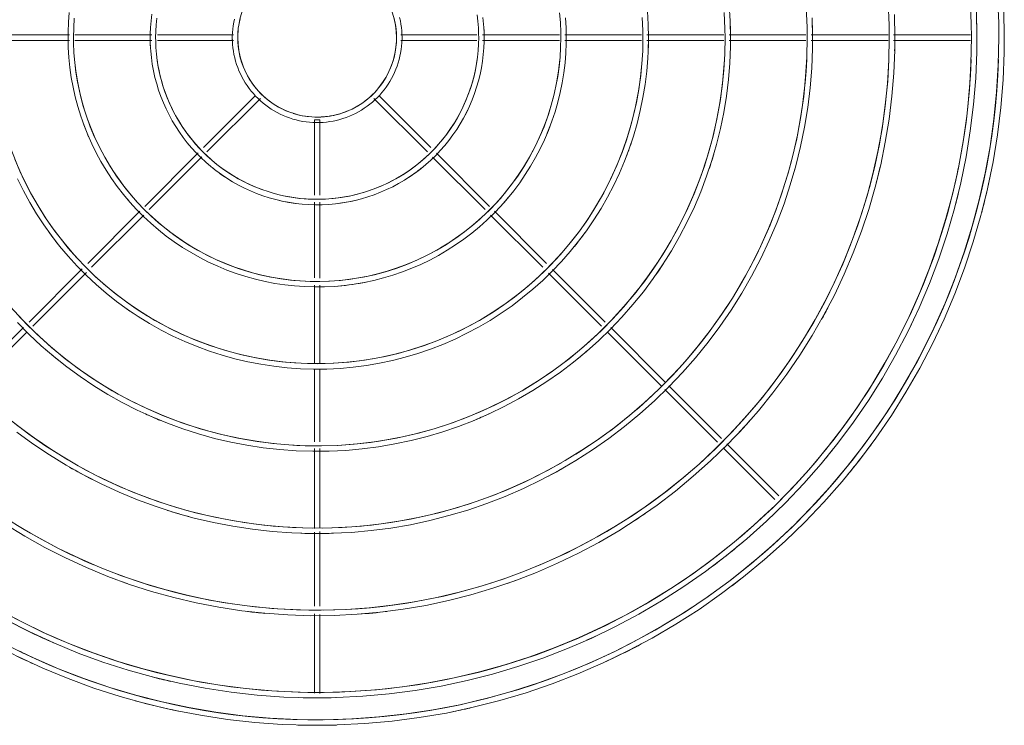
# Model space of a CAD drawing. Header units: millimetres. Extents: x -5998 to 64464, y -2232 to 8822.
# Tile 17 of 52: x 22107 to 22467, y 2857 to 3114. Entities that reach past the tile are written whole.
import ezdxf

# ---------------------------------------------------------------- set-up
doc = ezdxf.new("R2010")
doc.units = ezdxf.units.MM
doc.layers.add('M-EQPM', color=50, linetype='Continuous', lineweight=18)

# ---------------------------------------------------------------- blocks, each defined once
blk = doc.blocks.new('Outdoor_Condenser_Unit_Single_Fan_15958 - Generic _Without Brackets_-V1-ELEVAÇÃO 3 - MAPEAMENTO DE DANOS')
at = {"layer": 'M-EQPM'}
for p, q in [((22125.65, 3108.5), (22097.62, 3108.5)), ((22155.67, 3108.5), (22127.65, 3108.5)), ((22185.58, 3108.5), (22157.77, 3108.5)), ((22274.46, 3108.5), (22246.65, 3108.5)), ((22304.58, 3108.5), (22276.56, 3108.5)), ((22334.61, 3108.5), (22306.58, 3108.5)), ((22364.64, 3108.5), (22336.59, 3108.5)), ((22394.67, 3108.5), (22366.59, 3108.5)), ((22424.7, 3108.5), (22396.6, 3108.5)), ((22454.72, 3108.5), (22426.6, 3108.5)), ((22097.62, 3106.5), (22125.65, 3106.5)), ((22127.65, 3106.5), (22155.67, 3106.5)), ((22157.77, 3106.5), (22185.58, 3106.5)), ((22246.65, 3106.5), (22274.46, 3106.5)), ((22276.56, 3106.5), (22304.58, 3106.5)), ((22306.58, 3106.5), (22334.61, 3106.5)), ((22336.59, 3106.5), (22364.64, 3106.5)), ((22366.59, 3106.5), (22394.67, 3106.5)), ((22396.6, 3106.5), (22424.7, 3106.5)), ((22426.6, 3106.5), (22454.72, 3106.5)), ((22193.32, 3086.12), (22174.56, 3067.36)), ((22257.67, 3067.36), (22238.91, 3086.12)), ((22175.81, 3065.78), (22195.37, 3085.34)), ((22236.86, 3085.34), (22256.42, 3065.78)), ((22217.11, 3077.5), (22215.11, 3077.5)), ((22215.11, 3077.5), (22215.11, 3050)), ((22217.11, 3049.96), (22217.11, 3077.5)), ((22172.6, 3065.4), (22153.13, 3045.93)), ((22279.1, 3045.93), (22259.67, 3065.36)), ((22154.78, 3044.75), (22174.03, 3064)), ((22258.27, 3063.93), (22277.45, 3044.75)), ((22215.11, 3047.5), (22215.11, 3019.78)), ((22217.11, 3019.76), (22217.11, 3047.48)), ((22151.39, 3044.19), (22132.3, 3025.1)), ((22133.71, 3023.68), (22152.77, 3042.74)), ((22279.46, 3042.74), (22298.52, 3023.68)), ((22299.93, 3025.1), (22280.84, 3044.19)), ((22130.32, 3023.12), (22110.91, 3003.7)), ((22112.22, 3002.19), (22131.84, 3021.81)), ((22300.66, 3021.54), (22320.01, 3002.19)), ((22321.32, 3003.7), (22302.11, 3022.92)), ((22215.11, 3017.2), (22215.11, 2988.66)), ((22217.11, 2988.66), (22217.11, 3017.2)), ((22108.89, 3001.68), (22089.39, 2982.18)), ((22090.8, 2980.78), (22109.89, 2999.87)), ((22322.34, 2999.87), (22341.87, 2980.33)), ((22343.47, 2981.56), (22323.33, 3001.7)), ((22215.11, 2986.48), (22215.11, 2960.02)), ((22217.11, 2960.02), (22217.11, 2986.44)), ((22343.16, 2979.05), (22362.34, 2959.86)), ((22363.87, 2961.16), (22344.58, 2980.45)), ((22215.11, 2957.48), (22215.11, 2928.37)), ((22217.11, 2928.43), (22217.11, 2957.48)), ((22364.37, 2957.83), (22383.34, 2938.86)), ((22384.76, 2940.27), (22365.79, 2959.24)), ((22215.11, 2927.03), (22215.11, 2900)), ((22217.11, 2899.98), (22217.11, 2927.19)), ((22215.11, 2897.16), (22215.11, 2868.21)), ((22217.11, 2868.09), (22217.11, 2897)), ((22108.5, 2883.01), (22107.7, 2883.4)), ((22108.5, 2883.01), (22107.7, 2883.4)), ((22108.5, 2883.01), (22107.7, 2883.4)), ((22108.5, 2883.01), (22107.7, 2883.4)), ((22108.5, 2883.01), (22107.7, 2883.4)), ((22108.5, 2883.01), (22107.7, 2883.4)), ((22108.5, 2883.01), (22107.7, 2883.4))]:
    blk.add_line(p, q, dxfattribs=at)
at = {"layer": 'M-EQPM', "flags": 128}
for points in [[(22467.11, 3107.5), (22466.91, 3117.54)], [(22464.64, 3122.83), (22465.06, 3112.88), (22465.11, 3107.5)], [(22467.11, 3107.5), (22466.91, 3117.54)], [(22467.11, 3107.5), (22466.91, 3117.54)], [(22467.11, 3107.5), (22466.91, 3117.54)], [(22467.11, 3107.5), (22466.91, 3117.54)], [(22467.11, 3107.5), (22466.91, 3117.54)], [(22467.11, 3107.5), (22466.91, 3117.54)], [(22467.11, 3107.5), (22466.91, 3117.54)], [(22457.11, 3107.5), (22456.92, 3117.14)], [(22454.66, 3122.21), (22455.06, 3112.66), (22455.11, 3107.5)], [(22427.11, 3107.5), (22426.95, 3115.94)], [(22424.72, 3120.36), (22425.07, 3112.01), (22425.11, 3107.5)], [(22397.11, 3107.5), (22396.97, 3114.74)], [(22394.78, 3118.52), (22395.07, 3111.36), (22395.11, 3107.5)], [(22367.11, 3107.5), (22366.99, 3113.54), (22366.63, 3119.57)], [(22364.83, 3116.67), (22365.08, 3110.72), (22365.11, 3107.5)], [(22337.11, 3107.5), (22337.02, 3112.34), (22336.73, 3117.17)], [(22334.89, 3114.82), (22335.09, 3110.07), (22335.11, 3107.5)], [(22307.11, 3107.5), (22307.04, 3111.14), (22306.82, 3114.77)], [(22125.58, 3116.73), (22125.29, 3113.1), (22125.14, 3109.46), (22125.11, 3107.5)], [(22127.11, 3107.5), (22127.19, 3111.06), (22127.4, 3114.61)], [(22304.66, 3116.53), (22304.95, 3112.98), (22305.09, 3109.42), (22305.11, 3107.5)], [(22277.11, 3107.5), (22277.07, 3109.94), (22276.92, 3112.37), (22276.68, 3114.8)], [(22155.73, 3116.11), (22155.43, 3113.69), (22155.23, 3111.25), (22155.13, 3108.82), (22155.11, 3107.5)], [(22157.11, 3107.5), (22157.16, 3109.86), (22157.3, 3112.21), (22157.54, 3114.56)], [(22274.52, 3115.83), (22274.81, 3113.48), (22275, 3111.13), (22275.1, 3108.77), (22275.11, 3107.5)], [(22247.11, 3107.5), (22247.09, 3108.74), (22247.02, 3109.98), (22246.89, 3111.21), (22246.72, 3112.44), (22246.5, 3113.66), (22246.23, 3114.87)], [(22185.87, 3114.31), (22185.62, 3113.1), (22185.43, 3111.87), (22185.27, 3110.64), (22185.17, 3109.41), (22185.12, 3108.17), (22185.11, 3107.5)], [(22187.11, 3107.5), (22187.14, 3108.66), (22187.21, 3109.82), (22187.32, 3110.97), (22187.49, 3112.12), (22187.69, 3113.26), (22187.95, 3114.39)], [(22244.13, 3115), (22244.41, 3113.87), (22244.64, 3112.74), (22244.82, 3111.59), (22244.97, 3110.44), (22245.06, 3109.29), (22245.11, 3108.13), (22245.11, 3107.5)], [(22465.11, 3107.5), (22464.92, 3097.54), (22464.32, 3087.6), (22463.32, 3077.69), (22461.93, 3067.83), (22460.15, 3058.03), (22457.98, 3048.31), (22455.42, 3038.69), (22452.47, 3029.17), (22449.15, 3019.78), (22445.46, 3010.53), (22441.4, 3001.44), (22436.98, 2992.52), (22432.2, 2983.78), (22427.08, 2975.23), (22421.62, 2966.9), (22415.84, 2958.8), (22409.73, 2950.93), (22403.31, 2943.31), (22396.6, 2935.96), (22389.59, 2928.88), (22382.31, 2922.08), (22374.77, 2915.59), (22366.96, 2909.4), (22358.92, 2903.52), (22350.65, 2897.97), (22342.16, 2892.76), (22333.48, 2887.89), (22324.6, 2883.37), (22315.55, 2879.22), (22306.34, 2875.42), (22296.99, 2872), (22287.51, 2868.95), (22277.91, 2866.29), (22268.22, 2864.01), (22258.44, 2862.12), (22248.59, 2860.63), (22238.69, 2859.53), (22228.76, 2858.82), (22218.8, 2858.51), (22208.84, 2858.61), (22198.9, 2859.1), (22188.98, 2859.98), (22179.1, 2861.27), (22169.28, 2862.94), (22159.54, 2865.01), (22149.89, 2867.47), (22140.34, 2870.31), (22130.92, 2873.53), (22121.63, 2877.12), (22112.49, 2881.08), (22103.52, 2885.41)], [(22102.52, 2894.95), (22111.12, 2890.58), (22119.87, 2886.55), (22128.79, 2882.88), (22137.84, 2879.57), (22147.02, 2876.62), (22156.3, 2874.04), (22165.69, 2871.83), (22175.15, 2870.01), (22184.68, 2868.56), (22194.26, 2867.49), (22203.88, 2866.81), (22213.51, 2866.51), (22223.15, 2866.6), (22232.78, 2867.08), (22242.38, 2867.94), (22251.94, 2869.18), (22261.44, 2870.8), (22270.87, 2872.8), (22280.21, 2875.18), (22289.45, 2877.93), (22298.57, 2881.05), (22307.56, 2884.52), (22316.41, 2888.36), (22325.09, 2892.55), (22333.6, 2897.07), (22341.92, 2901.94), (22350.04, 2907.14), (22357.94, 2912.65), (22365.62, 2918.48), (22373.06, 2924.61), (22380.25, 2931.03), (22387.17, 2937.74), (22393.83, 2944.71), (22400.19, 2951.95), (22406.27, 2959.44), (22412.04, 2967.16), (22417.49, 2975.11), (22422.63, 2983.26), (22427.43, 2991.62), (22431.89, 3000.16), (22436.01, 3008.88), (22439.78, 3017.75), (22443.19, 3026.77), (22446.24, 3035.91), (22448.92, 3045.17), (22451.22, 3054.53), (22453.15, 3063.98), (22454.7, 3073.49), (22455.87, 3083.06), (22456.66, 3092.67), (22457.06, 3102.3), (22457.11, 3107.5)], [(22455.11, 3107.5), (22454.92, 3097.94), (22454.35, 3088.4), (22453.4, 3078.89), (22452.06, 3069.42), (22450.35, 3060.02), (22448.26, 3050.69), (22445.81, 3041.45), (22442.98, 3032.32), (22439.79, 3023.31), (22436.25, 3014.43), (22432.35, 3005.7), (22428.11, 2997.13), (22423.52, 2988.75), (22418.61, 2980.55), (22413.37, 2972.55), (22407.82, 2964.77), (22401.95, 2957.22), (22395.8, 2949.91), (22389.35, 2942.85), (22382.63, 2936.05), (22375.64, 2929.53), (22368.39, 2923.29), (22360.91, 2917.35), (22353.19, 2911.71), (22345.25, 2906.39), (22337.1, 2901.39), (22328.76, 2896.71), (22320.24, 2892.38), (22311.56, 2888.38), (22302.72, 2884.74), (22293.74, 2881.46), (22284.64, 2878.53), (22275.43, 2875.98), (22266.12, 2873.79), (22256.74, 2871.98), (22247.29, 2870.54), (22237.79, 2869.48), (22228.25, 2868.81), (22218.7, 2868.51), (22209.14, 2868.6), (22199.59, 2869.07), (22190.07, 2869.92), (22180.59, 2871.16), (22171.16, 2872.77), (22161.81, 2874.75), (22152.55, 2877.11), (22143.39, 2879.83), (22134.34, 2882.92), (22125.43, 2886.37), (22116.66, 2890.18), (22108.04, 2894.33), (22099.61, 2898.82)], [(22106.76, 2881.57), (22115.88, 2877.38), (22125.16, 2873.56), (22134.59, 2870.11), (22144.15, 2867.04), (22153.82, 2864.35), (22163.6, 2862.06), (22173.45, 2860.15), (22183.38, 2858.64), (22193.36, 2857.53), (22203.37, 2856.82), (22213.41, 2856.51), (22223.44, 2856.61), (22233.47, 2857.1), (22243.47, 2858), (22253.43, 2859.29), (22263.32, 2860.98), (22273.14, 2863.06), (22282.87, 2865.54), (22292.49, 2868.4), (22301.99, 2871.65), (22311.36, 2875.27), (22320.57, 2879.27), (22329.61, 2883.63), (22338.47, 2888.34), (22347.14, 2893.41), (22355.6, 2898.82), (22363.83, 2904.57), (22371.83, 2910.64), (22379.57, 2917.02), (22387.06, 2923.71), (22394.27, 2930.69), (22401.2, 2937.96), (22407.83, 2945.5), (22414.16, 2953.29), (22420.17, 2961.34), (22425.85, 2969.61), (22431.19, 2978.11), (22436.2, 2986.81), (22440.85, 2995.71), (22445.14, 3004.79), (22449.06, 3014.03), (22452.61, 3023.42), (22455.79, 3032.94), (22458.58, 3042.59), (22460.98, 3052.33), (22462.99, 3062.17), (22464.6, 3072.08), (22465.82, 3082.04), (22466.64, 3092.05), (22467.06, 3102.08), (22467.11, 3107.5)], [(22102.11, 2929.95), (22109.3, 2925.53), (22116.66, 2921.41), (22124.19, 2917.58), (22131.85, 2914.05), (22139.66, 2910.84), (22147.58, 2907.94), (22155.62, 2905.36), (22163.75, 2903.1), (22171.97, 2901.17), (22180.25, 2899.57), (22188.6, 2898.3), (22196.98, 2897.37), (22205.4, 2896.77), (22213.84, 2896.51), (22222.28, 2896.59), (22230.71, 2897.01), (22239.11, 2897.76), (22247.48, 2898.84), (22255.8, 2900.27), (22264.05, 2902.02), (22272.23, 2904.1), (22280.32, 2906.51), (22288.31, 2909.23), (22296.18, 2912.28), (22303.92, 2915.64), (22311.52, 2919.3), (22318.97, 2923.27), (22326.26, 2927.53), (22333.37, 2932.08), (22340.29, 2936.91), (22347.01, 2942.01), (22353.52, 2947.38), (22359.82, 2953), (22365.88, 2958.87), (22371.71, 2964.98), (22377.28, 2971.31), (22382.6, 2977.87), (22387.65, 2984.63), (22392.42, 2991.59), (22396.92, 2998.73), (22401.12, 3006.05), (22405.03, 3013.53), (22408.64, 3021.16), (22411.94, 3028.92), (22414.92, 3036.82), (22417.59, 3044.82), (22419.94, 3052.93), (22421.96, 3061.13), (22423.65, 3069.39), (22425, 3077.72), (22426.03, 3086.1), (22426.71, 3094.51), (22427.07, 3102.94), (22427.11, 3107.5)], [(22425.11, 3107.5), (22424.95, 3099.14), (22424.45, 3090.8), (22423.61, 3082.48), (22422.45, 3074.2), (22420.95, 3065.98), (22419.12, 3057.82), (22416.98, 3049.74), (22414.51, 3041.76), (22411.72, 3033.87), (22408.62, 3026.11), (22405.21, 3018.48), (22401.5, 3010.99), (22397.49, 3003.65), (22393.19, 2996.48), (22388.61, 2989.49), (22383.75, 2982.69), (22378.63, 2976.08), (22373.24, 2969.69), (22367.61, 2963.52), (22361.73, 2957.57), (22355.61, 2951.87), (22349.28, 2946.42), (22342.73, 2941.22), (22335.98, 2936.29), (22329.04, 2931.63), (22321.91, 2927.26), (22314.62, 2923.17), (22307.17, 2919.38), (22299.58, 2915.89), (22291.85, 2912.7), (22284, 2909.83), (22276.04, 2907.27), (22267.98, 2905.04), (22259.85, 2903.13), (22251.64, 2901.54), (22243.37, 2900.29), (22235.07, 2899.36), (22226.73, 2898.77), (22218.37, 2898.51), (22210.01, 2898.59), (22201.66, 2899), (22193.34, 2899.74), (22185.05, 2900.82), (22176.81, 2902.23), (22168.63, 2903.97), (22160.53, 2906.03), (22152.52, 2908.41), (22144.61, 2911.11), (22136.81, 2914.13), (22129.14, 2917.46), (22121.61, 2921.09), (22114.23, 2925.02), (22107.02, 2929.24)], [(22106.46, 2963.5), (22112.31, 2959.23), (22118.32, 2955.19), (22124.49, 2951.4), (22130.8, 2947.87), (22137.26, 2944.58), (22143.83, 2941.56), (22150.53, 2938.8), (22157.33, 2936.31), (22164.22, 2934.1), (22171.2, 2932.16), (22178.24, 2930.51), (22185.35, 2929.13), (22192.51, 2928.05), (22199.7, 2927.25), (22206.92, 2926.73), (22214.16, 2926.51), (22221.4, 2926.58), (22228.63, 2926.93), (22235.84, 2927.58), (22243.02, 2928.51), (22250.16, 2929.73), (22257.24, 2931.23), (22264.25, 2933.02), (22271.19, 2935.08), (22278.04, 2937.42), (22284.8, 2940.04), (22291.44, 2942.92), (22297.96, 2946.06), (22304.35, 2949.46), (22310.6, 2953.12), (22316.7, 2957.02), (22322.63, 2961.16), (22328.4, 2965.54), (22333.99, 2970.14), (22339.39, 2974.97), (22344.59, 2980), (22349.58, 2985.24), (22354.37, 2990.68), (22358.93, 2996.3), (22363.26, 3002.1), (22367.36, 3008.07), (22371.21, 3014.19), (22374.82, 3020.47), (22378.17, 3026.89), (22381.27, 3033.43), (22384.1, 3040.1), (22386.66, 3046.87), (22388.95, 3053.74), (22390.96, 3060.69), (22392.69, 3067.72), (22394.14, 3074.81), (22395.3, 3081.96), (22396.18, 3089.14), (22396.77, 3096.36), (22397.07, 3103.59), (22397.11, 3107.5)], [(22395.11, 3107.5), (22394.97, 3100.34), (22394.54, 3093.2), (22393.83, 3086.07), (22392.83, 3078.98), (22391.55, 3071.94), (22389.98, 3064.95), (22388.14, 3058.03), (22386.03, 3051.19), (22383.64, 3044.44), (22380.98, 3037.79), (22378.07, 3031.26), (22374.89, 3024.84), (22371.45, 3018.56), (22367.77, 3012.42), (22363.85, 3006.43), (22359.69, 3000.6), (22355.3, 2994.95), (22350.69, 2989.47), (22345.86, 2984.18), (22340.83, 2979.09), (22335.59, 2974.21), (22330.16, 2969.54), (22324.56, 2965.09), (22318.78, 2960.86), (22312.83, 2956.88), (22306.73, 2953.13), (22300.48, 2949.63), (22294.1, 2946.38), (22287.6, 2943.39), (22280.98, 2940.67), (22274.25, 2938.2), (22267.44, 2936.02), (22260.54, 2934.1), (22253.57, 2932.46), (22246.54, 2931.1), (22239.46, 2930.03), (22232.35, 2929.24), (22225.2, 2928.73), (22218.05, 2928.51), (22210.89, 2928.58), (22203.74, 2928.93), (22196.61, 2929.57), (22189.51, 2930.49), (22182.45, 2931.69), (22175.45, 2933.18), (22168.51, 2934.95), (22161.65, 2936.99), (22154.87, 2939.3), (22148.19, 2941.89), (22141.62, 2944.74), (22135.18, 2947.84), (22128.86, 2951.21), (22122.68, 2954.82), (22116.64, 2958.68), (22110.77, 2962.78), (22105.07, 2967.11)], [(22106.66, 3003.47), (22110.91, 2999.18), (22115.33, 2995.06), (22119.91, 2991.12), (22124.64, 2987.36), (22129.51, 2983.8), (22134.53, 2980.44), (22139.68, 2977.28), (22144.94, 2974.32), (22150.33, 2971.58), (22155.81, 2969.06), (22161.4, 2966.76), (22167.07, 2964.69), (22172.82, 2962.84), (22178.64, 2961.22), (22184.52, 2959.84), (22190.45, 2958.7), (22196.42, 2957.79), (22202.42, 2957.12), (22208.45, 2956.69), (22214.48, 2956.51), (22220.52, 2956.56), (22226.56, 2956.86), (22232.57, 2957.4), (22238.56, 2958.18), (22244.51, 2959.19), (22250.42, 2960.45), (22256.28, 2961.94), (22262.06, 2963.66), (22267.78, 2965.61), (22273.41, 2967.79), (22278.95, 2970.2), (22284.39, 2972.82), (22289.72, 2975.66), (22294.94, 2978.71), (22300.03, 2981.96), (22304.98, 2985.42), (22309.79, 2989.07), (22314.45, 2992.91), (22318.95, 2996.93), (22323.29, 3001.13), (22327.46, 3005.51), (22331.45, 3010.04), (22335.26, 3014.73), (22338.87, 3019.57), (22342.29, 3024.55), (22345.51, 3029.66), (22348.51, 3034.9), (22351.31, 3040.25), (22353.89, 3045.71), (22356.25, 3051.27), (22358.39, 3056.92), (22360.3, 3062.65), (22361.98, 3068.45), (22363.42, 3074.31), (22364.63, 3080.23), (22365.6, 3086.19), (22366.34, 3092.19), (22366.83, 3098.21), (22367.08, 3104.24), (22367.11, 3107.5)], [(22365.11, 3107.5), (22365, 3101.54), (22364.64, 3095.59), (22364.04, 3089.66), (22363.21, 3083.76), (22362.14, 3077.9), (22360.84, 3072.08), (22359.31, 3066.32), (22357.55, 3060.63), (22355.56, 3055.01), (22353.35, 3049.48), (22350.92, 3044.04), (22348.28, 3038.69), (22345.42, 3033.46), (22342.36, 3028.35), (22339.09, 3023.37), (22335.63, 3018.52), (22331.97, 3013.81), (22328.13, 3009.25), (22324.12, 3004.85), (22319.92, 3000.61), (22315.57, 2996.55), (22311.05, 2992.66), (22306.38, 2988.96), (22301.57, 2985.44), (22296.62, 2982.12), (22291.54, 2979), (22286.34, 2976.09), (22281.03, 2973.39), (22275.62, 2970.9), (22270.11, 2968.63), (22264.51, 2966.58), (22258.84, 2964.76), (22253.09, 2963.16), (22247.29, 2961.8), (22241.44, 2960.67), (22235.55, 2959.77), (22229.63, 2959.11), (22223.68, 2958.69), (22217.72, 2958.51), (22211.76, 2958.56), (22205.81, 2958.86), (22199.88, 2959.39), (22193.97, 2960.16), (22188.09, 2961.16), (22182.26, 2962.4), (22176.49, 2963.87), (22170.77, 2965.57), (22165.13, 2967.49), (22159.58, 2969.64), (22154.11, 2972.01), (22148.74, 2974.6), (22143.48, 2977.4), (22138.34, 2980.41), (22133.32, 2983.62), (22128.43, 2987.03), (22123.68, 2990.64), (22119.08, 2994.43), (22114.64, 2998.4), (22110.36, 3002.54), (22106.24, 3006.86)], [(22106.64, 3055.96), (22108.79, 3051.62), (22111.11, 3047.38), (22113.6, 3043.23), (22116.25, 3039.18), (22119.06, 3035.24), (22122.03, 3031.42), (22125.15, 3027.71), (22128.41, 3024.14), (22131.81, 3020.7), (22135.35, 3017.4), (22139.02, 3014.24), (22142.81, 3011.23), (22146.72, 3008.38), (22150.74, 3005.68), (22154.86, 3003.15), (22159.08, 3000.78), (22163.4, 2998.59), (22167.79, 2996.57), (22172.27, 2994.72), (22176.81, 2993.06), (22181.42, 2991.58), (22186.09, 2990.29), (22190.8, 2989.18), (22195.55, 2988.26), (22200.33, 2987.53), (22205.14, 2987), (22209.97, 2986.66), (22214.81, 2986.51), (22219.65, 2986.55), (22224.48, 2986.79), (22229.3, 2987.22), (22234.1, 2987.84), (22238.87, 2988.66), (22243.61, 2989.66), (22248.3, 2990.86), (22252.94, 2992.24), (22257.52, 2993.8), (22262.03, 2995.55), (22266.47, 2997.48), (22270.83, 2999.58), (22275.1, 3001.85), (22279.28, 3004.29), (22283.35, 3006.9), (22287.32, 3009.67), (22291.18, 3012.6), (22294.91, 3015.68), (22298.52, 3018.9), (22302, 3022.27), (22305.34, 3025.77), (22308.54, 3029.4), (22311.59, 3033.16), (22314.48, 3037.04), (22317.22, 3041.03), (22319.8, 3045.12), (22322.21, 3049.32), (22324.45, 3053.61), (22326.52, 3057.99), (22328.41, 3062.44), (22330.12, 3066.97), (22331.65, 3071.56), (22333, 3076.21), (22334.16, 3080.91), (22335.13, 3085.65), (22335.9, 3090.42), (22336.49, 3095.23), (22336.89, 3100.05), (22337.09, 3104.89), (22337.11, 3107.5)], [(22335.11, 3107.5), (22335.02, 3102.74), (22334.73, 3097.99), (22334.26, 3093.25), (22333.59, 3088.54), (22332.74, 3083.86), (22331.7, 3079.21), (22330.48, 3074.61), (22329.07, 3070.07), (22327.49, 3065.58), (22325.72, 3061.16), (22323.78, 3056.81), (22321.67, 3052.55), (22319.39, 3048.37), (22316.94, 3044.29), (22314.33, 3040.31), (22311.56, 3036.43), (22308.65, 3032.67), (22305.58, 3029.03), (22302.37, 3025.52), (22299.02, 3022.13), (22295.54, 3018.89), (22291.94, 3015.78), (22288.21, 3012.82), (22284.36, 3010.02), (22280.41, 3007.36), (22276.36, 3004.87), (22272.2, 3002.55), (22267.96, 3000.39), (22263.64, 2998.4), (22259.24, 2996.59), (22254.77, 2994.95), (22250.23, 2993.5), (22245.65, 2992.22), (22241.01, 2991.13), (22236.34, 2990.23), (22231.64, 2989.52), (22226.9, 2988.99), (22222.16, 2988.65), (22217.4, 2988.51), (22212.64, 2988.55), (22207.89, 2988.78), (22203.15, 2989.21), (22198.43, 2989.82), (22193.73, 2990.62), (22189.08, 2991.61), (22184.47, 2992.79), (22179.9, 2994.14), (22175.4, 2995.68), (22170.96, 2997.4), (22166.59, 2999.29), (22162.31, 3001.36), (22158.1, 3003.6), (22154, 3006), (22149.99, 3008.57), (22146.08, 3011.29), (22142.29, 3014.17), (22138.62, 3017.19), (22135.07, 3020.36), (22131.65, 3023.68), (22128.37, 3027.12), (22125.22, 3030.69), (22122.22, 3034.39), (22119.37, 3038.2), (22116.68, 3042.13), (22114.15, 3046.16), (22111.77, 3050.28), (22109.57, 3054.5), (22107.53, 3058.8), (22105.67, 3063.18)], [(22125.11, 3107.5), (22125.19, 3103.86), (22125.41, 3100.23), (22125.77, 3096.61), (22126.28, 3093), (22126.93, 3089.42), (22127.72, 3085.87), (22128.66, 3082.35), (22129.73, 3078.87), (22130.95, 3075.44), (22132.3, 3072.06), (22133.78, 3068.74), (22135.4, 3065.48), (22137.14, 3062.28), (22139.01, 3059.16), (22141.01, 3056.12), (22143.12, 3053.16), (22145.36, 3050.28), (22147.7, 3047.5), (22150.15, 3044.81), (22152.71, 3042.22), (22155.38, 3039.74), (22158.13, 3037.36), (22160.99, 3035.1), (22163.92, 3032.95), (22166.95, 3030.93), (22170.05, 3029.02), (22173.22, 3027.24), (22176.47, 3025.59), (22179.78, 3024.07), (22183.14, 3022.68), (22186.56, 3021.43), (22190.02, 3020.32), (22193.53, 3019.35), (22197.07, 3018.51), (22200.65, 3017.82), (22204.25, 3017.28), (22207.86, 3016.87), (22211.49, 3016.62), (22215.13, 3016.51), (22218.77, 3016.54), (22222.41, 3016.72), (22226.03, 3017.04), (22229.64, 3017.51), (22233.23, 3018.12), (22236.79, 3018.88), (22240.32, 3019.78), (22243.81, 3020.82), (22247.25, 3021.99), (22250.65, 3023.31), (22253.98, 3024.75), (22257.26, 3026.33), (22260.48, 3028.04), (22263.62, 3029.88), (22266.68, 3031.84), (22269.67, 3033.93), (22272.57, 3036.13), (22275.38, 3038.44), (22278.09, 3040.87), (22280.71, 3043.4), (22283.22, 3046.03), (22285.62, 3048.77), (22287.92, 3051.59), (22290.09, 3054.51), (22292.15, 3057.51), (22294.09, 3060.59), (22295.91, 3063.75), (22297.59, 3066.97), (22299.15, 3070.26), (22300.57, 3073.61), (22301.86, 3077.02), (22303.01, 3080.47), (22304.02, 3083.97), (22304.89, 3087.5), (22305.62, 3091.07), (22306.2, 3094.66), (22306.65, 3098.27), (22306.94, 3101.9), (22307.09, 3105.54), (22307.11, 3107.5)], [(22305.11, 3107.5), (22305.04, 3103.94), (22304.83, 3100.39), (22304.47, 3096.85), (22303.98, 3093.32), (22303.34, 3089.82), (22302.56, 3086.34), (22301.65, 3082.9), (22300.6, 3079.5), (22299.41, 3076.15), (22298.09, 3072.84), (22296.64, 3069.59), (22295.06, 3066.4), (22293.35, 3063.28), (22291.52, 3060.22), (22289.57, 3057.25), (22287.5, 3054.35), (22285.32, 3051.54), (22283.03, 3048.81), (22280.63, 3046.19), (22278.12, 3043.66), (22275.52, 3041.23), (22272.82, 3038.9), (22270.03, 3036.69), (22267.16, 3034.59), (22264.2, 3032.61), (22261.17, 3030.75), (22258.06, 3029.01), (22254.89, 3027.39), (22251.66, 3025.9), (22248.36, 3024.55), (22245.02, 3023.33), (22241.63, 3022.24), (22238.2, 3021.28), (22234.74, 3020.47), (22231.24, 3019.79), (22227.72, 3019.26), (22224.18, 3018.87), (22220.63, 3018.61), (22217.08, 3018.51), (22213.52, 3018.54), (22209.96, 3018.71), (22206.42, 3019.03), (22202.89, 3019.49), (22199.38, 3020.09), (22195.89, 3020.83), (22192.44, 3021.71), (22189.03, 3022.72), (22185.66, 3023.87), (22182.34, 3025.16), (22179.08, 3026.57), (22175.87, 3028.12), (22172.73, 3029.79), (22169.66, 3031.59), (22166.66, 3033.51), (22163.74, 3035.54), (22160.9, 3037.7), (22158.16, 3039.96), (22155.5, 3042.33), (22152.94, 3044.81), (22150.49, 3047.38), (22148.14, 3050.06), (22145.89, 3052.82), (22143.76, 3055.67), (22141.75, 3058.61), (22139.85, 3061.62), (22138.08, 3064.71), (22136.43, 3067.86), (22134.91, 3071.08), (22133.52, 3074.36), (22132.26, 3077.69), (22131.13, 3081.06), (22130.14, 3084.48), (22129.29, 3087.94), (22128.58, 3091.43), (22128.01, 3094.94), (22127.57, 3098.47), (22127.28, 3102.02), (22127.14, 3105.58), (22127.11, 3107.5)], [(22155.11, 3107.5), (22155.16, 3105.06), (22155.31, 3102.63), (22155.55, 3100.2), (22155.89, 3097.78), (22156.33, 3095.38), (22156.86, 3093), (22157.49, 3090.64), (22158.21, 3088.31), (22159.03, 3086.01), (22159.93, 3083.75), (22160.93, 3081.52), (22162.01, 3079.33), (22163.18, 3077.19), (22164.43, 3075.1), (22165.77, 3073.06), (22167.19, 3071.07), (22168.68, 3069.14), (22170.25, 3067.28), (22171.9, 3065.48), (22173.62, 3063.74), (22175.4, 3062.08), (22177.25, 3060.48), (22179.16, 3058.97), (22181.13, 3057.53), (22183.16, 3056.17), (22185.24, 3054.89), (22187.36, 3053.7), (22189.54, 3052.59), (22191.76, 3051.58), (22194.01, 3050.65), (22196.3, 3049.81), (22198.63, 3049.06), (22200.98, 3048.41), (22203.35, 3047.85), (22205.75, 3047.39), (22208.16, 3047.02), (22210.58, 3046.75), (22213.02, 3046.58), (22215.46, 3046.5), (22217.9, 3046.53), (22220.33, 3046.65), (22222.76, 3046.86), (22225.18, 3047.18), (22227.59, 3047.59), (22229.97, 3048.1), (22232.34, 3048.7), (22234.68, 3049.39), (22236.99, 3050.18), (22239.26, 3051.06), (22241.5, 3052.03), (22243.7, 3053.09), (22245.85, 3054.24), (22247.96, 3055.47), (22250.01, 3056.79), (22252.01, 3058.18), (22253.96, 3059.66), (22255.84, 3061.21), (22257.66, 3062.83), (22259.41, 3064.53), (22261.1, 3066.3), (22262.71, 3068.13), (22264.24, 3070.02), (22265.71, 3071.98), (22267.09, 3073.99), (22268.39, 3076.05), (22269.6, 3078.17), (22270.73, 3080.33), (22271.77, 3082.54), (22272.73, 3084.78), (22273.59, 3087.07), (22274.36, 3089.38), (22275.04, 3091.72), (22275.62, 3094.09), (22276.11, 3096.48), (22276.5, 3098.89), (22276.8, 3101.31), (22277, 3103.75), (22277.1, 3106.18), (22277.11, 3107.5)], [(22275.11, 3107.5), (22275.07, 3105.14), (22274.93, 3102.79), (22274.69, 3100.44), (22274.36, 3098.1), (22273.94, 3095.78), (22273.42, 3093.48), (22272.82, 3091.2), (22272.12, 3088.94), (22271.33, 3086.72), (22270.46, 3084.52), (22269.5, 3082.37), (22268.45, 3080.26), (22267.32, 3078.18), (22266.1, 3076.16), (22264.81, 3074.19), (22263.44, 3072.27), (22261.99, 3070.4), (22260.47, 3068.6), (22258.88, 3066.85), (22257.22, 3065.18), (22255.5, 3063.57), (22253.71, 3062.03), (22251.86, 3060.56), (22249.95, 3059.17), (22247.99, 3057.85), (22245.98, 3056.62), (22243.92, 3055.46), (22241.82, 3054.39), (22239.68, 3053.41), (22237.49, 3052.51), (22235.28, 3051.7), (22233.03, 3050.98), (22230.76, 3050.35), (22228.46, 3049.81), (22226.14, 3049.36), (22223.81, 3049), (22221.46, 3048.74), (22219.11, 3048.58), (22216.75, 3048.5), (22214.39, 3048.53), (22212.04, 3048.64), (22209.68, 3048.85), (22207.34, 3049.16), (22205.02, 3049.55), (22202.71, 3050.04), (22200.42, 3050.63), (22198.16, 3051.3), (22195.93, 3052.06), (22193.73, 3052.91), (22191.56, 3053.85), (22189.44, 3054.88), (22187.35, 3055.99), (22185.32, 3057.18), (22183.33, 3058.45), (22181.39, 3059.8), (22179.51, 3061.23), (22177.69, 3062.73), (22175.93, 3064.3), (22174.24, 3065.94), (22172.61, 3067.65), (22171.05, 3069.42), (22169.56, 3071.25), (22168.15, 3073.14), (22166.82, 3075.09), (22165.56, 3077.09), (22164.38, 3079.13), (22163.29, 3081.22), (22162.28, 3083.36), (22161.36, 3085.53), (22160.52, 3087.74), (22159.78, 3089.97), (22159.12, 3092.24), (22158.56, 3094.53), (22158.09, 3096.84), (22157.71, 3099.17), (22157.42, 3101.52), (22157.23, 3103.87), (22157.13, 3106.23), (22157.11, 3107.5)], [(22185.11, 3107.5), (22185.14, 3106.26), (22185.21, 3105.02), (22185.34, 3103.79), (22185.51, 3102.56), (22185.73, 3101.34), (22186, 3100.13), (22186.32, 3098.93), (22186.69, 3097.75), (22187.1, 3096.58), (22187.56, 3095.43), (22188.07, 3094.3), (22188.62, 3093.18), (22189.21, 3092.1), (22189.85, 3091.03), (22190.53, 3090), (22191.25, 3088.99), (22192.01, 3088.01), (22192.81, 3087.06), (22193.65, 3086.14), (22194.52, 3085.26), (22195.42, 3084.42), (22196.36, 3083.61), (22197.33, 3082.84), (22198.34, 3082.11), (22199.37, 3081.41), (22200.42, 3080.77), (22201.5, 3080.16), (22202.61, 3079.6), (22203.74, 3079.08), (22204.88, 3078.61), (22206.05, 3078.18), (22207.23, 3077.8), (22208.42, 3077.47), (22209.63, 3077.19), (22210.85, 3076.95), (22212.07, 3076.76), (22213.3, 3076.63), (22214.54, 3076.54), (22215.78, 3076.5), (22217.02, 3076.51), (22218.26, 3076.57), (22219.49, 3076.68), (22220.72, 3076.84), (22221.95, 3077.05), (22223.16, 3077.31), (22224.36, 3077.62), (22225.55, 3077.97), (22226.72, 3078.37), (22227.88, 3078.82), (22229.02, 3079.31), (22230.13, 3079.85), (22231.23, 3080.43), (22232.3, 3081.06), (22233.34, 3081.73), (22234.36, 3082.44), (22235.35, 3083.19), (22236.3, 3083.97), (22237.23, 3084.8), (22238.12, 3085.66), (22238.97, 3086.56), (22239.79, 3087.49), (22240.57, 3088.45), (22241.32, 3089.45), (22242.02, 3090.47), (22242.68, 3091.52), (22243.3, 3092.59), (22243.87, 3093.69), (22244.4, 3094.81), (22244.89, 3095.96), (22245.32, 3097.12), (22245.72, 3098.29), (22246.06, 3099.48), (22246.36, 3100.69), (22246.61, 3101.9), (22246.8, 3103.13), (22246.96, 3104.36), (22247.06, 3105.59), (22247.11, 3106.83), (22247.11, 3107.5)], [(22245.11, 3107.5), (22245.09, 3106.34), (22245.02, 3105.18), (22244.91, 3104.03), (22244.74, 3102.88), (22244.54, 3101.74), (22244.28, 3100.61), (22243.99, 3099.49), (22243.64, 3098.38), (22243.26, 3097.28), (22242.83, 3096.21), (22242.35, 3095.15), (22241.84, 3094.11), (22241.28, 3093.09), (22240.69, 3092.1), (22240.05, 3091.13), (22239.38, 3090.18), (22238.66, 3089.27), (22237.92, 3088.38), (22237.14, 3087.52), (22236.32, 3086.7), (22235.47, 3085.91), (22234.59, 3085.15), (22233.68, 3084.43), (22232.75, 3083.74), (22231.78, 3083.1), (22230.8, 3082.49), (22229.78, 3081.92), (22228.75, 3081.4), (22227.7, 3080.91), (22226.62, 3080.47), (22225.53, 3080.07), (22224.43, 3079.72), (22223.31, 3079.41), (22222.18, 3079.14), (22221.04, 3078.92), (22219.9, 3078.75), (22218.74, 3078.62), (22217.59, 3078.54), (22216.43, 3078.5), (22215.27, 3078.51), (22214.11, 3078.57), (22212.95, 3078.67), (22211.8, 3078.82), (22210.66, 3079.02), (22209.53, 3079.26), (22208.4, 3079.54), (22207.29, 3079.88), (22206.19, 3080.25), (22205.11, 3080.67), (22204.05, 3081.13), (22203, 3081.63), (22201.98, 3082.18), (22200.98, 3082.76), (22200, 3083.39), (22199.05, 3084.05), (22198.12, 3084.75), (22197.23, 3085.49), (22196.36, 3086.27), (22195.53, 3087.07), (22194.73, 3087.91), (22193.96, 3088.78), (22193.23, 3089.68), (22192.54, 3090.61), (22191.88, 3091.57), (22191.27, 3092.55), (22190.69, 3093.56), (22190.15, 3094.58), (22189.65, 3095.63), (22189.2, 3096.7), (22188.79, 3097.79), (22188.42, 3098.89), (22188.1, 3100), (22187.82, 3101.13), (22187.59, 3102.26), (22187.41, 3103.41), (22187.26, 3104.56), (22187.17, 3105.71), (22187.12, 3106.87), (22187.11, 3107.5)], [(22325.4, 2881.6), (22329.61, 2883.63), (22338.47, 2888.34), (22347.14, 2893.41), (22355.6, 2898.82), (22363.83, 2904.57), (22371.83, 2910.64), (22379.57, 2917.02), (22387.06, 2923.71), (22394.27, 2930.69), (22401.2, 2937.96), (22407.83, 2945.5), (22414.16, 2953.29), (22420.17, 2961.34), (22425.85, 2969.61), (22431.19, 2978.11), (22436.2, 2986.81), (22440.85, 2995.71), (22445.14, 3004.79), (22449.06, 3014.03), (22452.61, 3023.42), (22455.79, 3032.94), (22458.58, 3042.59), (22460.98, 3052.33), (22462.99, 3062.17), (22464.6, 3072.08), (22465.82, 3082.04), (22466.64, 3092.05), (22467.06, 3102.08), (22467.11, 3107.5)], [(22325.4, 2881.6), (22329.61, 2883.63), (22338.47, 2888.34), (22347.14, 2893.41), (22355.6, 2898.82), (22363.83, 2904.57), (22371.83, 2910.64), (22379.57, 2917.02), (22387.06, 2923.71), (22394.27, 2930.69), (22401.2, 2937.96), (22407.83, 2945.5), (22414.16, 2953.29), (22420.17, 2961.34), (22425.85, 2969.61), (22431.19, 2978.11), (22436.2, 2986.81), (22440.85, 2995.71), (22445.14, 3004.79), (22449.06, 3014.03), (22452.61, 3023.42), (22455.79, 3032.94), (22458.58, 3042.59), (22460.98, 3052.33), (22462.99, 3062.17), (22464.6, 3072.08), (22465.82, 3082.04), (22466.64, 3092.05), (22467.06, 3102.08), (22467.11, 3107.5)], [(22325.4, 2881.6), (22329.61, 2883.63), (22338.47, 2888.34), (22347.14, 2893.41), (22355.6, 2898.82), (22363.83, 2904.57), (22371.83, 2910.64), (22379.57, 2917.02), (22387.06, 2923.71), (22394.27, 2930.69), (22401.2, 2937.96), (22407.83, 2945.5), (22414.16, 2953.29), (22420.17, 2961.34), (22425.85, 2969.61), (22431.19, 2978.11), (22436.2, 2986.81), (22440.85, 2995.71), (22445.14, 3004.79), (22449.06, 3014.03), (22452.61, 3023.42), (22455.79, 3032.94), (22458.58, 3042.59), (22460.98, 3052.33), (22462.99, 3062.17), (22464.6, 3072.08), (22465.82, 3082.04), (22466.64, 3092.05), (22467.06, 3102.08), (22467.11, 3107.5)], [(22325.4, 2881.6), (22329.61, 2883.63), (22338.47, 2888.34), (22347.14, 2893.41), (22355.6, 2898.82), (22363.83, 2904.57), (22371.83, 2910.64), (22379.57, 2917.02), (22387.06, 2923.71), (22394.27, 2930.69), (22401.2, 2937.96), (22407.83, 2945.5), (22414.16, 2953.29), (22420.17, 2961.34), (22425.85, 2969.61), (22431.19, 2978.11), (22436.2, 2986.81), (22440.85, 2995.71), (22445.14, 3004.79), (22449.06, 3014.03), (22452.61, 3023.42), (22455.79, 3032.94), (22458.58, 3042.59), (22460.98, 3052.33), (22462.99, 3062.17), (22464.6, 3072.08), (22465.82, 3082.04), (22466.64, 3092.05), (22467.06, 3102.08), (22467.11, 3107.5)], [(22325.4, 2881.6), (22329.61, 2883.63), (22338.47, 2888.34), (22347.14, 2893.41), (22355.6, 2898.82), (22363.83, 2904.57), (22371.83, 2910.64), (22379.57, 2917.02), (22387.06, 2923.71), (22394.27, 2930.69), (22401.2, 2937.96), (22407.83, 2945.5), (22414.16, 2953.29), (22420.17, 2961.34), (22425.85, 2969.61), (22431.19, 2978.11), (22436.2, 2986.81), (22440.85, 2995.71), (22445.14, 3004.79), (22449.06, 3014.03), (22452.61, 3023.42), (22455.79, 3032.94), (22458.58, 3042.59), (22460.98, 3052.33), (22462.99, 3062.17), (22464.6, 3072.08), (22465.82, 3082.04), (22466.64, 3092.05), (22467.06, 3102.08), (22467.11, 3107.5)], [(22325.4, 2881.6), (22329.61, 2883.63), (22338.47, 2888.34), (22347.14, 2893.41), (22355.6, 2898.82), (22363.83, 2904.57), (22371.83, 2910.64), (22379.57, 2917.02), (22387.06, 2923.71), (22394.27, 2930.69), (22401.2, 2937.96), (22407.83, 2945.5), (22414.16, 2953.29), (22420.17, 2961.34), (22425.85, 2969.61), (22431.19, 2978.11), (22436.2, 2986.81), (22440.85, 2995.71), (22445.14, 3004.79), (22449.06, 3014.03), (22452.61, 3023.42), (22455.79, 3032.94), (22458.58, 3042.59), (22460.98, 3052.33), (22462.99, 3062.17), (22464.6, 3072.08), (22465.82, 3082.04), (22466.64, 3092.05), (22467.06, 3102.08), (22467.11, 3107.5)], [(22325.4, 2881.6), (22329.61, 2883.63), (22338.47, 2888.34), (22347.14, 2893.41), (22355.6, 2898.82), (22363.83, 2904.57), (22371.83, 2910.64), (22379.57, 2917.02), (22387.06, 2923.71), (22394.27, 2930.69), (22401.2, 2937.96), (22407.83, 2945.5), (22414.16, 2953.29), (22420.17, 2961.34), (22425.85, 2969.61), (22431.19, 2978.11), (22436.2, 2986.81), (22440.85, 2995.71), (22445.14, 3004.79), (22449.06, 3014.03), (22452.61, 3023.42), (22455.79, 3032.94), (22458.58, 3042.59), (22460.98, 3052.33), (22462.99, 3062.17), (22464.6, 3072.08), (22465.82, 3082.04), (22466.64, 3092.05), (22467.06, 3102.08), (22467.11, 3107.5)], [(22106.76, 2881.57), (22115.88, 2877.38), (22125.16, 2873.56), (22134.59, 2870.11), (22144.15, 2867.04), (22153.82, 2864.35), (22163.6, 2862.06), (22173.45, 2860.15), (22183.38, 2858.64), (22193.36, 2857.53), (22203.37, 2856.82), (22213.41, 2856.51), (22223.44, 2856.61), (22233.47, 2857.1), (22243.47, 2858), (22253.43, 2859.29), (22263.32, 2860.98), (22273.14, 2863.06), (22282.87, 2865.54), (22292.49, 2868.4), (22301.99, 2871.65), (22311.36, 2875.27), (22320.57, 2879.27), (22324.46, 2881.14)], [(22106.76, 2881.57), (22115.88, 2877.38), (22125.16, 2873.56), (22134.59, 2870.11), (22144.15, 2867.04), (22153.82, 2864.35), (22163.6, 2862.06), (22173.45, 2860.15), (22183.38, 2858.64), (22193.36, 2857.53), (22203.37, 2856.82), (22213.41, 2856.51), (22223.44, 2856.61), (22233.47, 2857.1), (22243.47, 2858), (22253.43, 2859.29), (22263.32, 2860.98), (22273.14, 2863.06), (22282.87, 2865.54), (22292.49, 2868.4), (22301.99, 2871.65), (22311.36, 2875.27), (22320.57, 2879.27), (22324.46, 2881.14)], [(22106.76, 2881.57), (22115.88, 2877.38), (22125.16, 2873.56), (22134.59, 2870.11), (22144.15, 2867.04), (22153.82, 2864.35), (22163.6, 2862.06), (22173.45, 2860.15), (22183.38, 2858.64), (22193.36, 2857.53), (22203.37, 2856.82), (22213.41, 2856.51), (22223.44, 2856.61), (22233.47, 2857.1), (22243.47, 2858), (22253.43, 2859.29), (22263.32, 2860.98), (22273.14, 2863.06), (22282.87, 2865.54), (22292.49, 2868.4), (22301.99, 2871.65), (22311.36, 2875.27), (22320.57, 2879.27), (22324.46, 2881.14)], [(22106.76, 2881.57), (22115.88, 2877.38), (22125.16, 2873.56), (22134.59, 2870.11), (22144.15, 2867.04), (22153.82, 2864.35), (22163.6, 2862.06), (22173.45, 2860.15), (22183.38, 2858.64), (22193.36, 2857.53), (22203.37, 2856.82), (22213.41, 2856.51), (22223.44, 2856.61), (22233.47, 2857.1), (22243.47, 2858), (22253.43, 2859.29), (22263.32, 2860.98), (22273.14, 2863.06), (22282.87, 2865.54), (22292.49, 2868.4), (22301.99, 2871.65), (22311.36, 2875.27), (22320.57, 2879.27), (22324.46, 2881.14)], [(22106.76, 2881.57), (22115.88, 2877.38), (22125.16, 2873.56), (22134.59, 2870.11), (22144.15, 2867.04), (22153.82, 2864.35), (22163.6, 2862.06), (22173.45, 2860.15), (22183.38, 2858.64), (22193.36, 2857.53), (22203.37, 2856.82), (22213.41, 2856.51), (22223.44, 2856.61), (22233.47, 2857.1), (22243.47, 2858), (22253.43, 2859.29), (22263.32, 2860.98), (22273.14, 2863.06), (22282.87, 2865.54), (22292.49, 2868.4), (22301.99, 2871.65), (22311.36, 2875.27), (22320.57, 2879.27), (22324.46, 2881.14)], [(22106.76, 2881.57), (22115.88, 2877.38), (22125.16, 2873.56), (22134.59, 2870.11), (22144.15, 2867.04), (22153.82, 2864.35), (22163.6, 2862.06), (22173.45, 2860.15), (22183.38, 2858.64), (22193.36, 2857.53), (22203.37, 2856.82), (22213.41, 2856.51), (22223.44, 2856.61), (22233.47, 2857.1), (22243.47, 2858), (22253.43, 2859.29), (22263.32, 2860.98), (22273.14, 2863.06), (22282.87, 2865.54), (22292.49, 2868.4), (22301.99, 2871.65), (22311.36, 2875.27), (22320.57, 2879.27), (22324.46, 2881.14)], [(22106.76, 2881.57), (22115.88, 2877.38), (22125.16, 2873.56), (22134.59, 2870.11), (22144.15, 2867.04), (22153.82, 2864.35), (22163.6, 2862.06), (22173.45, 2860.15), (22183.38, 2858.64), (22193.36, 2857.53), (22203.37, 2856.82), (22213.41, 2856.51), (22223.44, 2856.61), (22233.47, 2857.1), (22243.47, 2858), (22253.43, 2859.29), (22263.32, 2860.98), (22273.14, 2863.06), (22282.87, 2865.54), (22292.49, 2868.4), (22301.99, 2871.65), (22311.36, 2875.27), (22320.57, 2879.27), (22324.46, 2881.14)]]:
    blk.add_lwpolyline(points, dxfattribs=at)
at = {"layer": 'M-EQPM'}
for radius, start, end in [(29, 72.5269, 180), (29, 0, 71.4029), (91, 177.7135, 180), (91, 360, 2.2865), (121, 0, 1.8357), (151, 360, 1.581), (181, 360, 1.4175), (211, 0, 1.3038), (241, 0, 1.2201), (241, 0, 1.2201), (251, 360, 1.1654), (251, 360, 1.1654), (251, 360, 1.1654), (251, 360, 1.1654), (251, 360, 1.1654), (251, 360, 1.1654), (251, 0, 1.1654), (251, 0, 1.1654), (91, 180, 182.2865), (61, 177.23, 180), (61, 180, 182.77), (31, 176.1137, 180), (31, 180, 183.8863), (29, 180, 251.4029), (29, 252.5269, 0), (31, 0, 3.8863), (31, 356.1137, 0), (61, 360, 2.77), (61, 357.23, 0), (91, 357.7135, 0), (121, 358.1643, 0), (151, 358.419, 0), (181, 358.5825, 0), (211, 358.6962, 0), (241, 358.7799, 360), (241, 358.7799, 0), (251, 358.8346, 0), (251, 358.8346, 0), (251, 358.8346, 0), (251, 358.8346, 0), (251, 358.8346, 0), (251, 358.8346, 0), (251, 358.8346, 0), (251, 358.8346, 0), (249, 198.2728, 358.1592), (239, 188.5825, 358.0821), (149, 183.0763, 356.9237), (119, 183.8518, 356.1482), (89, 185.1502, 354.8498), (59, 187.7689, 250.7143), (59, 257.9594, 352.2311), (209, 290.7779, 357.8069), (179, 315, 357.4393), (61, 331.0948, 334.2857), (91, 200, 203.4207), (91, 336.5793, 340), (121, 338.7769, 342), (151, 341.5112, 343.6364), (239, 347.1429, 348.75), (61, 231.4286, 236.3094), (61, 303.4023, 308.5714), (181, 343.9437, 345), (211, 345.2402, 347.0059), (251, 345.2638, 348.531), (241, 345.367, 347.1429), (91, 220, 221.715), (61, 257.1429, 262.7681), (61, 277.392, 282.8571), (91, 318.285, 320), (241, 345.367, 345.5357), (251, 345.2638, 345.5357), (251, 345.2638, 345.5357), (251, 345.2638, 345.5357), (251, 345.2638, 345.5357), (251, 345.2638, 345.5357), (251, 345.2638, 345.5357), (251, 345.2638, 345.5357), (121, 216, 219.0754), (121, 320.9608, 324), (151, 325.0006, 328.8086), (91, 274.9089, 281.3453), (121, 234, 236.1037), (211, 330.8395, 332.3077), (251, 332.9274, 335.8929), (241, 333.4224, 334.2857), (241, 333.4224, 334.2857), (151, 229.0909, 231.3564), (151, 308.6293, 310.9091), (179, 225.1556, 299.9129), (179, 301.875, 313.125), (151, 245.4545, 247.7335), (151, 292.2559, 294.5455), (211, 316.968, 318.4615), (241, 320.4001, 321.4286), (241, 320.4001, 321.4286), (251, 319.9354, 323.7639), (251, 323.0357, 323.7639), (251, 323.0357, 323.7639), (251, 323.0357, 323.7639), (251, 323.0357, 323.7639), (251, 323.0357, 323.7639), (251, 323.0357, 323.7639), (251, 323.0357, 323.7639), (181, 240, 243.0102), (181, 297.8497, 300), (209, 235.4114, 247.5), (181, 252.4263, 255), (211, 303.0944, 304.6154), (181, 268.125, 271.875), (241, 306.4203, 310.1786), (211, 249.2308, 250.784), (209, 249.2909, 289.0385), (211, 289.2187, 290.7692), (251, 307.1443, 308.5714), (211, 263.0769, 264.8077), (211, 274.1361, 276.9231), (241, 242.3709, 246.4324), (241, 294.1071, 294.961), (241, 294.1071, 294.961), (251, 242.6786, 245.5038), (251, 295.7143, 298.1434), (251, 297.3214, 298.1434), (251, 297.3214, 298.1434), (251, 297.3214, 298.1434), (251, 297.3214, 298.1434), (251, 297.3214, 298.1434), (251, 297.3214, 298.1434), (251, 297.3214, 298.1434), (241, 255.5357, 257.1429), (241, 268.3929, 271.6071), (251, 254.6442, 258.3343), (251, 281.25, 282.8571), (251, 268.3929, 271.6071)]:
    blk.add_arc((22216.11, 3107.5), radius, start, end, dxfattribs=at)

msp = doc.modelspace()

# ---------------------------------------------------------------- block references
at = {"layer": 'M-EQPM'}
msp.add_blockref('Outdoor_Condenser_Unit_Single_Fan_15958 - Generic _Without Brackets_-V1-ELEVAÇÃO 3 - MAPEAMENTO DE DANOS', (0, 0), dxfattribs=at)

doc.saveas('drawing.dxf')
